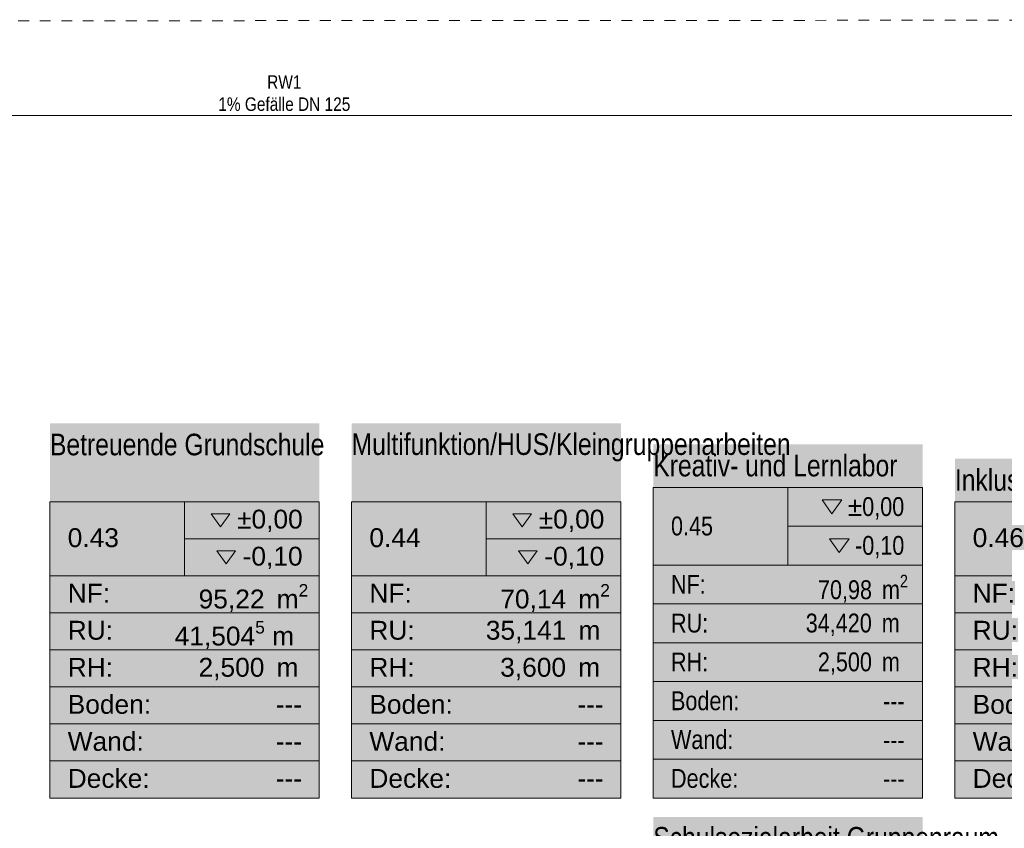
# Model space of a CAD drawing. Header units: metres. Extents: x -79 to 740, y -195 to 69.
# Tile 83 of 183: x 22.57 to 31.71, y -2.99 to 4.51. Entities that reach past the tile are written whole.
import ezdxf
from ezdxf.enums import TextEntityAlignment as Align

# ---------------------------------------------------------------- set-up
doc = ezdxf.new("R2010")
doc.units = ezdxf.units.M
doc.header["$MEASUREMENT"] = 0
doc.linetypes.add('Strichlinie_ eng', pattern=[0.115, 0.075, -0.04])
for name, color, linetype in [('30 Dach', 7, 'Continuous'), ('70 Entwässerung_Regenwasser', 7, 'Continuous'), ('Neubau_80 Raum', 7, 'Continuous')]:
    doc.layers.add(name, color=color, linetype=linetype)
doc.styles.add('ERSTELLTER_STIL_1', font='ARIALN.TTF')
doc.styles.add('ERSTELLTER_STIL_2', font='ARIALN.TTF')
doc.styles.add('ERSTELLTER_STIL_3', font='arial.ttf')
doc.linetypes.add('Schmutzwasserleitung', pattern='A,0,[2,995_ARC_240 MEN_GR_EG_2607011.Shx,S=0.00784,R=0,X=0,Y=0],-0.987778,0', length=0.987778)

# ---------------------------------------------------------------- blocks, each defined once
blk = doc.blocks.new('Schulsozialarbeit Gruppenraum_0.18_47_1', base_point=(29.7014, -4.626))
at = {"layer": 'Neubau_80 Raum', "linetype": 'Continuous', "lineweight": 0, "true_color": 0x2a303f}
blk.add_hatch(color=169, dxfattribs=at).paths.add_polyline_path([(28.4514, -6.3648), (30.9514, -6.3648), (30.9514, -2.8872), (28.4514, -2.8872)])
at = {"layer": 'Neubau_80 Raum', "color": 7, "lineweight": 9, "style": 'ERSTELLTER_STIL_3'}
blk.add_attdef('stApartmentId', text='', height=0.175, dxfattribs=at).set_placement((27.2954, 7.3324), align=Align.MIDDLE_CENTER)
at = {"layer": 'Neubau_80 Raum', "color": 7, "lineweight": 9}
for tag, height, style, p in [('DUMMY_850', 0.2, 'ERSTELLTER_STIL_1', (30.7867, -2.9216)), ('ROOM_NAME', 0.2, 'ERSTELLTER_STIL_1', (28.4514, -2.9807)), ('ROOM_NUMBER', 0.175, 'ERSTELLTER_STIL_3', (28.6161, -3.861)), ('measuredNetAreaCode', 0.175, 'ERSTELLTER_STIL_3', (28.6161, -4.3767)), ('perimeterCode', 0.175, 'ERSTELLTER_STIL_3', (28.6161, -4.7204)), ('ceilingHeightCode', 0.175, 'ERSTELLTER_STIL_3', (28.6161, -5.0642)), ('measuredAreaCode', 0.175, 'ERSTELLTER_STIL_3', (28.6161, -5.4079)), ('DUMMY_851_0', 0.175, 'ERSTELLTER_STIL_3', (30.5469, -5.4079)), ('DUMMY_852', 0.175, 'ERSTELLTER_STIL_3', (28.6161, -5.7517)), ('DUMMY_851_1', 0.175, 'ERSTELLTER_STIL_3', (30.5469, -5.7517)), ('DUMMY_853', 0.175, 'ERSTELLTER_STIL_3', (28.6161, -6.0954)), ('DUMMY_851_2', 0.175, 'ERSTELLTER_STIL_3', (30.5469, -6.0954))]:
    blk.add_attdef(tag, text='', height=height, dxfattribs=dict(at, style=style)).set_placement(p, align=Align.TOP_LEFT)
blk = doc.blocks.new('Betreuende Grundschule_0.43_51_1', base_point=(24.1014, -0.9727))
at = {"layer": 'Neubau_80 Raum', "linetype": 'Continuous', "lineweight": 0, "true_color": 0x2a201c}
blk.add_hatch(color=250, dxfattribs=at).paths.add_polyline_path([(22.8514, -2.7115), (25.3514, -2.7115), (25.3514, 0.766), (22.8514, 0.766)])
at = {"layer": 'Neubau_80 Raum', "linetype": 'Continuous', "lineweight": 0, "true_color": 0x000000}
blk.add_hatch(color=18, dxfattribs=at).paths.add_polyline_path([(24.4011, -0.4164), (24.487, -0.5379), (24.573, -0.4164)])
at = {"layer": 'Neubau_80 Raum', "color": 7, "linetype": 'Continuous', "lineweight": 9}
for p, q in [((25.3514, 0.0385), (22.8514, 0.0385)), ((22.8514, 0.0385), (22.8514, -2.7115)), ((22.8514, 0.0385), (25.3514, 0.0385)), ((22.8514, -0.649), (22.8514, 0.0385)), ((24.1014, 0.0385), (24.1014, -0.649)), ((25.3514, -2.7115), (25.3514, 0.0385)), ((25.3514, 0.0385), (25.3514, -0.649)), ((24.1014, -0.3053), (25.3514, -0.3053)), ((25.3514, -0.649), (22.8514, -0.649)), ((22.8514, -0.649), (25.3514, -0.649)), ((22.8514, -0.9928), (22.8514, -0.649)), ((25.3514, -0.649), (25.3514, -0.9928)), ((25.3514, -0.9928), (22.8514, -0.9928)), ((22.8514, -0.9928), (25.3514, -0.9928)), ((22.8514, -1.3365), (22.8514, -0.9928)), ((25.3514, -0.9928), (25.3514, -1.3365)), ((25.3514, -1.3365), (22.8514, -1.3365)), ((22.8514, -1.3365), (25.3514, -1.3365)), ((22.8514, -1.6803), (22.8514, -1.3365)), ((25.3514, -1.3365), (25.3514, -1.6803)), ((25.3514, -1.6803), (22.8514, -1.6803)), ((22.8514, -1.6803), (25.3514, -1.6803)), ((22.8514, -2.024), (22.8514, -1.6803)), ((25.3514, -1.6803), (25.3514, -2.024)), ((25.3514, -2.024), (22.8514, -2.024)), ((22.8514, -2.024), (25.3514, -2.024)), ((22.8514, -2.3678), (22.8514, -2.024)), ((25.3514, -2.024), (25.3514, -2.3678)), ((25.3514, -2.3678), (22.8514, -2.3678)), ((22.8514, -2.3678), (25.3514, -2.3678)), ((22.8514, -2.7115), (22.8514, -2.3678)), ((25.3514, -2.3678), (25.3514, -2.7115)), ((22.8514, -2.7115), (25.3514, -2.7115)), ((25.3514, -2.7115), (22.8514, -2.7115))]:
    blk.add_line(p, q, dxfattribs=at)
at = {"layer": 'Neubau_80 Raum', "color": 7, "linetype": 'Continuous', "lineweight": 13, "flags": 128}
for points in [[(24.3493, -0.0726), (24.4352, -0.1942), (24.5212, -0.0726)], [(24.4011, -0.4164), (24.487, -0.5379), (24.573, -0.4164)]]:
    blk.add_lwpolyline(points, close=True, dxfattribs=at)
at = {"layer": 'Neubau_80 Raum', "color": 7, "lineweight": 9, "char_height": 0.175, "attachment_point": 1, "style": 'ERSTELLTER_STIL_3'}
for s, insert in [('\\A1;{\\pql;\\pt0,0.05;\\fArial|b0|i0|c0|p0;\\W1.000000;±0,00\\fArial|b0|i0|c0|p0;\\W1.000000;\\A1{\\H.66x;\\S^  ;}\\fArial|b0|i0|c0|p0;\\W1.000000;\\fArial|b0|i0|c0|p0;\\W1.000000;\\A1{\\H.66x;\\S^  ;}}', (24.5879, -0.0359)), ('\\A1;{\\pql;\\pt0,0.05;\\fArial|b0|i0|c0|p0;\\W1.000000;-0,10\\fArial|b0|i0|c0|p0;\\W1.000000;\\A1{\\H.66x;\\S^  ;}\\fArial|b0|i0|c0|p0;\\W1.000000;\\fArial|b0|i0|c0|p0;\\W1.000000;\\A1{\\H.66x;\\S^  ;}}', (24.6396, -0.3797)), ('\\A1;{\\pql;\\pt0,0.05;\\fArial|b0|i0|c0|p0;\\W1.000000;95,22\\fArial|b0|i0|c0|p0;\\W1.000000;\\A1{\\H.66x;\\S^  ;}\\fArial|b0|i0|c0|p0;\\W1.000000; m\\fArial|b0|i0|c0|p0;\\W1.000000;\\A1{\\H.66x;\\S2^  ;}}', (24.2314, -0.7259)), ('\\A1;{\\pql;\\pt0,0.05;\\fArial|b0|i0|c0|p0;\\W1.000000;41,504\\fArial|b0|i0|c0|p0;\\W1.000000;\\A1{\\H.66x;\\S5^  ;}\\fArial|b0|i0|c0|p0;\\W1.000000; m\\fArial|b0|i0|c0|p0;\\W1.000000;\\A1{\\H.66x;\\S^  ;}}', (24.0089, -1.0697)), ('\\A1;{\\pql;\\pt0,0.05;\\fArial|b0|i0|c0|p0;\\W1.000000;2,500\\fArial|b0|i0|c0|p0;\\W1.000000;\\A1{\\H.66x;\\S^  ;}\\fArial|b0|i0|c0|p0;\\W1.000000; m\\fArial|b0|i0|c0|p0;\\W1.000000;\\A1{\\H.66x;\\S^  ;}}', (24.2305, -1.4109))]:
    blk.add_mtext(s, dxfattribs=dict(at, insert=insert))
at = {"layer": 'Neubau_80 Raum', "color": 7, "lineweight": 9, "style": 'ERSTELLTER_STIL_3'}
blk.add_attdef('stApartmentId', text='', height=0.175, dxfattribs=at).set_placement((12.8573, 18.3386), align=Align.MIDDLE_CENTER)
at = {"layer": 'Neubau_80 Raum', "color": 7, "lineweight": 9}
for tag, height, style, p in [('DUMMY_850', 0.2, 'ERSTELLTER_STIL_1', (25.1867, 0.7317)), ('ROOM_NAME', 0.2, 'ERSTELLTER_STIL_1', (22.8514, 0.6691)), ('ROOM_NUMBER', 0.175, 'ERSTELLTER_STIL_3', (23.0161, -0.2078)), ('measuredNetAreaCode', 0.175, 'ERSTELLTER_STIL_3', (23.0161, -0.7234)), ('perimeterCode', 0.175, 'ERSTELLTER_STIL_3', (23.0161, -1.0672)), ('ceilingHeightCode', 0.175, 'ERSTELLTER_STIL_3', (23.0161, -1.4109)), ('measuredAreaCode', 0.175, 'ERSTELLTER_STIL_3', (23.0161, -1.7547)), ('DUMMY_851_0', 0.175, 'ERSTELLTER_STIL_3', (24.9469, -1.7547)), ('DUMMY_852', 0.175, 'ERSTELLTER_STIL_3', (23.0161, -2.0984)), ('DUMMY_851_1', 0.175, 'ERSTELLTER_STIL_3', (24.9469, -2.0984)), ('DUMMY_853', 0.175, 'ERSTELLTER_STIL_3', (23.0161, -2.4422)), ('DUMMY_851_2', 0.175, 'ERSTELLTER_STIL_3', (24.9469, -2.4422))]:
    blk.add_attdef(tag, text='', height=height, dxfattribs=dict(at, style=style)).set_placement(p, align=Align.TOP_LEFT)
blk = doc.blocks.new('Flur 7_0.42_52_1', base_point=(21.3014, -1.1375))
at = {"layer": 'Neubau_80 Raum', "color": 7, "lineweight": 9, "char_height": 0.175, "attachment_point": 1, "style": 'ERSTELLTER_STIL_3'}
for s, insert in [('\\A1;{\\pql;\\pt0,0.05;\\fArial|b0|i0|c0|p0;\\W1.000000;±0,00\\fArial|b0|i0|c0|p0;\\W1.000000;\\A1{\\H.66x;\\S^  ;}\\fArial|b0|i0|c0|p0;\\W1.000000;\\fArial|b0|i0|c0|p0;\\W1.000000;\\A1{\\H.66x;\\S^  ;}}', (21.7879, -0.0359)), ('\\A1;{\\pql;\\pt0,0.05;\\fArial|b0|i0|c0|p0;\\W1.000000;-0,10\\fArial|b0|i0|c0|p0;\\W1.000000;\\A1{\\H.66x;\\S^  ;}\\fArial|b0|i0|c0|p0;\\W1.000000;\\fArial|b0|i0|c0|p0;\\W1.000000;\\A1{\\H.66x;\\S^  ;}}', (21.8396, -0.3797))]:
    blk.add_mtext(s, dxfattribs=dict(at, insert=insert))
at = {"layer": 'Neubau_80 Raum', "color": 7, "lineweight": 9, "style": 'ERSTELLTER_STIL_3'}
blk.add_attdef('stApartmentId', text='', height=0.175, dxfattribs=at).set_placement((14.5293, 14.2444), align=Align.MIDDLE_CENTER)
at = {"layer": 'Neubau_80 Raum', "color": 7, "lineweight": 9}
for tag, height, style, p in [('DUMMY_850', 0.2, 'ERSTELLTER_STIL_1', (22.3867, 0.4022)), ('ROOM_NAME', 0.2, 'ERSTELLTER_STIL_1', (20.0514, 0.3397)), ('ROOM_NUMBER', 0.175, 'ERSTELLTER_STIL_3', (20.2161, -0.2078)), ('measuredNetAreaCode', 0.175, 'ERSTELLTER_STIL_3', (20.2161, -0.7234)), ('perimeterCode', 0.175, 'ERSTELLTER_STIL_3', (20.2161, -1.0672)), ('ceilingHeightCode', 0.175, 'ERSTELLTER_STIL_3', (20.2161, -1.4109)), ('measuredAreaCode', 0.175, 'ERSTELLTER_STIL_3', (20.2161, -1.7547)), ('DUMMY_851_0', 0.175, 'ERSTELLTER_STIL_3', (22.1469, -1.7547)), ('DUMMY_852', 0.175, 'ERSTELLTER_STIL_3', (20.2161, -2.0984)), ('DUMMY_851_1', 0.175, 'ERSTELLTER_STIL_3', (22.1469, -2.0984)), ('DUMMY_853', 0.175, 'ERSTELLTER_STIL_3', (20.2161, -2.4422)), ('DUMMY_851_2', 0.175, 'ERSTELLTER_STIL_3', (22.1469, -2.4422))]:
    blk.add_attdef(tag, text='', height=height, dxfattribs=dict(at, style=style)).set_placement(p, align=Align.TOP_LEFT)
blk = doc.blocks.new('Multifunktion_HUS_Kleingruppenarbeiten_0.44_53_1', base_point=(26.9014, -0.9727))
at = {"layer": 'Neubau_80 Raum', "linetype": 'Continuous', "lineweight": 0, "true_color": 0x2a201c}
blk.add_hatch(color=250, dxfattribs=at).paths.add_polyline_path([(25.6514, -2.7115), (28.1514, -2.7115), (28.1514, 0.766), (25.6514, 0.766)])
at = {"layer": 'Neubau_80 Raum', "linetype": 'Continuous', "lineweight": 0, "true_color": 0x000000}
blk.add_hatch(color=18, dxfattribs=at).paths.add_polyline_path([(27.2011, -0.4164), (27.287, -0.5379), (27.373, -0.4164)])
at = {"layer": 'Neubau_80 Raum', "color": 7, "linetype": 'Continuous', "lineweight": 9}
for p, q in [((28.1514, 0.0385), (25.6514, 0.0385)), ((25.6514, 0.0385), (25.6514, -2.7115)), ((25.6514, 0.0385), (28.1514, 0.0385)), ((25.6514, -0.649), (25.6514, 0.0385)), ((26.9014, 0.0385), (26.9014, -0.649)), ((28.1514, -2.7115), (28.1514, 0.0385)), ((28.1514, 0.0385), (28.1514, -0.649)), ((26.9014, -0.3053), (28.1514, -0.3053)), ((28.1514, -0.649), (25.6514, -0.649)), ((25.6514, -0.649), (28.1514, -0.649)), ((25.6514, -0.9928), (25.6514, -0.649)), ((28.1514, -0.649), (28.1514, -0.9928)), ((28.1514, -0.9928), (25.6514, -0.9928)), ((25.6514, -0.9928), (28.1514, -0.9928)), ((25.6514, -1.3365), (25.6514, -0.9928)), ((28.1514, -0.9928), (28.1514, -1.3365)), ((28.1514, -1.3365), (25.6514, -1.3365)), ((25.6514, -1.3365), (28.1514, -1.3365)), ((25.6514, -1.6803), (25.6514, -1.3365)), ((28.1514, -1.3365), (28.1514, -1.6803)), ((28.1514, -1.6803), (25.6514, -1.6803)), ((25.6514, -1.6803), (28.1514, -1.6803)), ((25.6514, -2.024), (25.6514, -1.6803)), ((28.1514, -1.6803), (28.1514, -2.024)), ((28.1514, -2.024), (25.6514, -2.024)), ((25.6514, -2.024), (28.1514, -2.024)), ((25.6514, -2.3678), (25.6514, -2.024)), ((28.1514, -2.024), (28.1514, -2.3678)), ((28.1514, -2.3678), (25.6514, -2.3678)), ((25.6514, -2.3678), (28.1514, -2.3678)), ((25.6514, -2.7115), (25.6514, -2.3678)), ((28.1514, -2.3678), (28.1514, -2.7115)), ((25.6514, -2.7115), (28.1514, -2.7115)), ((28.1514, -2.7115), (25.6514, -2.7115))]:
    blk.add_line(p, q, dxfattribs=at)
at = {"layer": 'Neubau_80 Raum', "color": 7, "linetype": 'Continuous', "lineweight": 13, "flags": 128}
for points in [[(27.1493, -0.0726), (27.2352, -0.1942), (27.3212, -0.0726)], [(27.2011, -0.4164), (27.287, -0.5379), (27.373, -0.4164)]]:
    blk.add_lwpolyline(points, close=True, dxfattribs=at)
at = {"layer": 'Neubau_80 Raum', "color": 7, "lineweight": 9, "char_height": 0.175, "attachment_point": 1, "style": 'ERSTELLTER_STIL_3'}
for s, insert in [('\\A1;{\\pql;\\pt0,0.05;\\fArial|b0|i0|c0|p0;\\W1.000000;±0,00\\fArial|b0|i0|c0|p0;\\W1.000000;\\A1{\\H.66x;\\S^  ;}\\fArial|b0|i0|c0|p0;\\W1.000000;\\fArial|b0|i0|c0|p0;\\W1.000000;\\A1{\\H.66x;\\S^  ;}}', (27.3879, -0.0359)), ('\\A1;{\\pql;\\pt0,0.05;\\fArial|b0|i0|c0|p0;\\W1.000000;-0,10\\fArial|b0|i0|c0|p0;\\W1.000000;\\A1{\\H.66x;\\S^  ;}\\fArial|b0|i0|c0|p0;\\W1.000000;\\fArial|b0|i0|c0|p0;\\W1.000000;\\A1{\\H.66x;\\S^  ;}}', (27.4396, -0.3797)), ('\\A1;{\\pql;\\pt0,0.05;\\fArial|b0|i0|c0|p0;\\W1.000000;70,14\\fArial|b0|i0|c0|p0;\\W1.000000;\\A1{\\H.66x;\\S^  ;}\\fArial|b0|i0|c0|p0;\\W1.000000; m\\fArial|b0|i0|c0|p0;\\W1.000000;\\A1{\\H.66x;\\S2^  ;}}', (27.0314, -0.7259)), ('\\A1;{\\pql;\\pt0,0.05;\\fArial|b0|i0|c0|p0;\\W1.000000;35,141\\fArial|b0|i0|c0|p0;\\W1.000000;\\A1{\\H.66x;\\S^  ;}\\fArial|b0|i0|c0|p0;\\W1.000000; m\\fArial|b0|i0|c0|p0;\\W1.000000;\\A1{\\H.66x;\\S^  ;}}', (26.897, -1.0672)), ('\\A1;{\\pql;\\pt0,0.05;\\fArial|b0|i0|c0|p0;\\W1.000000;3,600\\fArial|b0|i0|c0|p0;\\W1.000000;\\A1{\\H.66x;\\S^  ;}\\fArial|b0|i0|c0|p0;\\W1.000000; m\\fArial|b0|i0|c0|p0;\\W1.000000;\\A1{\\H.66x;\\S^  ;}}', (27.0305, -1.4109))]:
    blk.add_mtext(s, dxfattribs=dict(at, insert=insert))
at = {"layer": 'Neubau_80 Raum', "color": 7, "lineweight": 9, "style": 'ERSTELLTER_STIL_3'}
blk.add_attdef('stApartmentId', text='', height=0.175, dxfattribs=at).set_placement((1.1495, 5.6311), align=Align.MIDDLE_CENTER)
at = {"layer": 'Neubau_80 Raum', "color": 7, "lineweight": 9}
for tag, height, style, p in [('DUMMY_850', 0.2, 'ERSTELLTER_STIL_1', (27.9867, 0.7317)), ('ROOM_NAME', 0.2, 'ERSTELLTER_STIL_1', (25.6514, 0.6725)), ('ROOM_NUMBER', 0.175, 'ERSTELLTER_STIL_3', (25.8161, -0.2078)), ('measuredNetAreaCode', 0.175, 'ERSTELLTER_STIL_3', (25.8161, -0.7234)), ('perimeterCode', 0.175, 'ERSTELLTER_STIL_3', (25.8161, -1.0672)), ('ceilingHeightCode', 0.175, 'ERSTELLTER_STIL_3', (25.8161, -1.4109)), ('measuredAreaCode', 0.175, 'ERSTELLTER_STIL_3', (25.8161, -1.7547)), ('DUMMY_851_0', 0.175, 'ERSTELLTER_STIL_3', (27.7469, -1.7547)), ('DUMMY_852', 0.175, 'ERSTELLTER_STIL_3', (25.8161, -2.0984)), ('DUMMY_851_1', 0.175, 'ERSTELLTER_STIL_3', (27.7469, -2.0984)), ('DUMMY_853', 0.175, 'ERSTELLTER_STIL_3', (25.8161, -2.4422)), ('DUMMY_851_2', 0.175, 'ERSTELLTER_STIL_3', (27.7469, -2.4422))]:
    blk.add_attdef(tag, text='', height=height, dxfattribs=dict(at, style=style)).set_placement(p, align=Align.TOP_LEFT)
blk = doc.blocks.new('Kreativ- und Lernlabor_0.45_54_1', base_point=(19.4883, 3.8663))
at = {"layer": 'Neubau_80 Raum', "linetype": 'Continuous', "lineweight": 0, "true_color": 0x2a201c}
blk.add_hatch(color=250, dxfattribs=at).paths.add_polyline_path([(28.4514, -2.7115), (30.9514, -2.7115), (30.9514, 0.5723), (28.4514, 0.5723)])
at = {"layer": 'Neubau_80 Raum', "linetype": 'Continuous', "lineweight": 0, "true_color": 0x000000}
blk.add_hatch(color=18, dxfattribs=at).paths.add_polyline_path([(30.0884, -0.3059), (30.1785, -0.4333), (30.2686, -0.3059)])
at = {"layer": 'Neubau_80 Raum', "color": 7, "linetype": 'Continuous', "lineweight": 9}
for p, q in [((30.9514, 0.1708), (28.4514, 0.1708)), ((28.4514, 0.1708), (28.4514, -2.7115)), ((28.4514, 0.1708), (30.9514, 0.1708)), ((28.4514, -0.5498), (28.4514, 0.1708)), ((29.7014, 0.1708), (29.7014, -0.5498)), ((30.9514, -2.7115), (30.9514, 0.1708)), ((30.9514, 0.1708), (30.9514, -0.5498)), ((29.7014, -0.1895), (30.9514, -0.1895)), ((30.9514, -0.5498), (28.4514, -0.5498)), ((28.4514, -0.5498), (30.9514, -0.5498)), ((28.4514, -0.9101), (28.4514, -0.5498)), ((30.9514, -0.5498), (30.9514, -0.9101)), ((30.9514, -0.9101), (28.4514, -0.9101)), ((28.4514, -0.9101), (30.9514, -0.9101)), ((28.4514, -1.2704), (28.4514, -0.9101)), ((30.9514, -0.9101), (30.9514, -1.2704)), ((30.9514, -1.2704), (28.4514, -1.2704)), ((28.4514, -1.2704), (30.9514, -1.2704)), ((28.4514, -1.6307), (28.4514, -1.2704)), ((30.9514, -1.2704), (30.9514, -1.6307)), ((30.9514, -1.6307), (28.4514, -1.6307)), ((28.4514, -1.6307), (30.9514, -1.6307)), ((28.4514, -1.9909), (28.4514, -1.6307)), ((30.9514, -1.6307), (30.9514, -1.9909)), ((30.9514, -1.9909), (28.4514, -1.9909)), ((28.4514, -1.9909), (30.9514, -1.9909)), ((28.4514, -2.3512), (28.4514, -1.9909)), ((30.9514, -1.9909), (30.9514, -2.3512)), ((30.9514, -2.3512), (28.4514, -2.3512)), ((28.4514, -2.3512), (30.9514, -2.3512)), ((28.4514, -2.7115), (28.4514, -2.3512)), ((30.9514, -2.3512), (30.9514, -2.7115)), ((28.4514, -2.7115), (30.9514, -2.7115)), ((30.9514, -2.7115), (28.4514, -2.7115))]:
    blk.add_line(p, q, dxfattribs=at)
at = {"layer": 'Neubau_80 Raum', "color": 7, "linetype": 'Continuous', "lineweight": 13, "flags": 128}
for points in [[(30.0203, 0.0544), (30.1103, -0.073), (30.2004, 0.0544)], [(30.0884, -0.3059), (30.1785, -0.4333), (30.2686, -0.3059)]]:
    blk.add_lwpolyline(points, close=True, dxfattribs=at)
at = {"layer": 'Neubau_80 Raum', "color": 7, "lineweight": 9, "char_height": 0.175, "attachment_point": 1, "style": 'ERSTELLTER_STIL_2'}
for s, insert in [('\\A1;{\\pql;\\pt0,0.05;\\fArial Narrow|b0|i0|c0|p0;\\W1.000000;±0,00\\fArial Narrow|b0|i0|c0|p0;\\W1.000000;\\A1{\\H.66x;\\S^  ;}\\fArial Narrow|b0|i0|c0|p0;\\W1.000000;\\fArial Narrow|b0|i0|c0|p0;\\W1.000000;\\A1{\\H.66x;\\S^  ;}}', (30.2567, 0.0807)), ('\\A1;{\\pql;\\pt0,0.05;\\fArial Narrow|b0|i0|c0|p0;\\W1.000000;-0,10\\fArial Narrow|b0|i0|c0|p0;\\W1.000000;\\A1{\\H.66x;\\S^  ;}\\fArial Narrow|b0|i0|c0|p0;\\W1.000000;\\fArial Narrow|b0|i0|c0|p0;\\W1.000000;\\A1{\\H.66x;\\S^  ;}}', (30.3249, -0.2796)), ('\\A1;{\\pql;\\pt0,0.05;\\fArial Narrow|b0|i0|c0|p0;\\W1.000000;70,98\\fArial Narrow|b0|i0|c0|p0;\\W1.000000;\\A1{\\H.66x;\\S^  ;}\\fArial Narrow|b0|i0|c0|p0;\\W1.000000; m\\fArial Narrow|b0|i0|c0|p0;\\W1.000000;\\A1{\\H.66x;\\S2^  ;}}', (29.9802, -0.6398)), ('\\A1;{\\pql;\\pt0,0.05;\\fArial Narrow|b0|i0|c0|p0;\\W1.000000;34,420\\fArial Narrow|b0|i0|c0|p0;\\W1.000000;\\A1{\\H.66x;\\S^  ;}\\fArial Narrow|b0|i0|c0|p0;\\W1.000000; m\\fArial Narrow|b0|i0|c0|p0;\\W1.000000;\\A1{\\H.66x;\\S^  ;}}', (29.8668, -1.0001)), ('\\A1;{\\pql;\\pt0,0.05;\\fArial Narrow|b0|i0|c0|p0;\\W1.000000;2,500\\fArial Narrow|b0|i0|c0|p0;\\W1.000000;\\A1{\\H.66x;\\S^  ;}\\fArial Narrow|b0|i0|c0|p0;\\W1.000000; m\\fArial Narrow|b0|i0|c0|p0;\\W1.000000;\\A1{\\H.66x;\\S^  ;}}', (29.9794, -1.3604))]:
    blk.add_mtext(s, dxfattribs=dict(at, insert=insert))
at = {"layer": 'Neubau_80 Raum', "color": 7, "lineweight": 9, "style": 'ERSTELLTER_STIL_2'}
blk.add_attdef('stApartmentId', text='', height=0.175, dxfattribs=at).set_placement((0.4415, 1.1338), align=Align.MIDDLE_CENTER)
at = {"layer": 'Neubau_80 Raum', "color": 7, "lineweight": 9}
for tag, height, style, p in [('ROOM_NAME', 0.2, 'ERSTELLTER_STIL_1', (28.4514, 0.4737)), ('DUMMY_850', 0.2, 'ERSTELLTER_STIL_1', (30.7867, 0.5363)), ('ROOM_NUMBER', 0.175, 'ERSTELLTER_STIL_2', (28.6161, -0.0994)), ('measuredNetAreaCode', 0.175, 'ERSTELLTER_STIL_2', (28.6161, -0.6406)), ('perimeterCode', 0.175, 'ERSTELLTER_STIL_2', (28.6161, -1.0009)), ('ceilingHeightCode', 0.175, 'ERSTELLTER_STIL_2', (28.6161, -1.3612)), ('measuredAreaCode', 0.175, 'ERSTELLTER_STIL_2', (28.6161, -1.7215)), ('DUMMY_851_0', 0.175, 'ERSTELLTER_STIL_2', (30.5844, -1.7233)), ('DUMMY_852', 0.175, 'ERSTELLTER_STIL_2', (28.6161, -2.0817)), ('DUMMY_851_1', 0.175, 'ERSTELLTER_STIL_2', (30.5844, -2.0836)), ('DUMMY_853', 0.175, 'ERSTELLTER_STIL_2', (28.6161, -2.442)), ('DUMMY_851_2', 0.175, 'ERSTELLTER_STIL_2', (30.5844, -2.4439))]:
    blk.add_attdef(tag, text='', height=height, dxfattribs=dict(at, style=style)).set_placement(p, align=Align.TOP_LEFT)
blk = doc.blocks.new('Inklusives Lernen_0.46_55_1', base_point=(32.5014, -1.1375))
at = {"layer": 'Neubau_80 Raum', "linetype": 'Continuous', "lineweight": 0, "true_color": 0x2a201c}
blk.add_hatch(color=250, dxfattribs=at).paths.add_polyline_path([(31.2514, -2.7115), (33.7514, -2.7115), (33.7514, 0.4366), (31.2514, 0.4366)])
at = {"layer": 'Neubau_80 Raum', "color": 7, "linetype": 'Continuous', "lineweight": 9}
for p, q in [((33.7514, 0.0385), (31.2514, 0.0385)), ((31.2514, 0.0385), (31.2514, -2.7115)), ((31.2514, 0.0385), (33.7514, 0.0385)), ((31.2514, -0.649), (31.2514, 0.0385)), ((33.7514, -0.649), (31.2514, -0.649)), ((31.2514, -0.649), (33.7514, -0.649)), ((31.2514, -0.9928), (31.2514, -0.649)), ((33.7514, -0.9928), (31.2514, -0.9928)), ((31.2514, -0.9928), (33.7514, -0.9928)), ((31.2514, -1.3365), (31.2514, -0.9928)), ((33.7514, -1.3365), (31.2514, -1.3365)), ((31.2514, -1.3365), (33.7514, -1.3365)), ((31.2514, -1.6803), (31.2514, -1.3365)), ((33.7514, -1.6803), (31.2514, -1.6803)), ((31.2514, -1.6803), (33.7514, -1.6803)), ((31.2514, -2.024), (31.2514, -1.6803)), ((33.7514, -2.024), (31.2514, -2.024)), ((31.2514, -2.024), (33.7514, -2.024)), ((31.2514, -2.3678), (31.2514, -2.024)), ((33.7514, -2.3678), (31.2514, -2.3678)), ((31.2514, -2.3678), (33.7514, -2.3678)), ((31.2514, -2.7115), (31.2514, -2.3678)), ((31.2514, -2.7115), (33.7514, -2.7115)), ((33.7514, -2.7115), (31.2514, -2.7115))]:
    blk.add_line(p, q, dxfattribs=at)
at = {"layer": 'Neubau_80 Raum', "color": 7, "lineweight": 9}
for tag, height, style, p in [('DUMMY_850', 0.2, 'ERSTELLTER_STIL_1', (33.5867, 0.4022)), ('ROOM_NAME', 0.2, 'ERSTELLTER_STIL_1', (31.2514, 0.3397)), ('ROOM_NUMBER', 0.175, 'ERSTELLTER_STIL_3', (31.4161, -0.2078)), ('measuredNetAreaCode', 0.175, 'ERSTELLTER_STIL_3', (31.4161, -0.7234)), ('perimeterCode', 0.175, 'ERSTELLTER_STIL_3', (31.4161, -1.0672)), ('ceilingHeightCode', 0.175, 'ERSTELLTER_STIL_3', (31.4161, -1.4109)), ('measuredAreaCode', 0.175, 'ERSTELLTER_STIL_3', (31.4161, -1.7547)), ('DUMMY_851_0', 0.175, 'ERSTELLTER_STIL_3', (33.3469, -1.7547)), ('DUMMY_852', 0.175, 'ERSTELLTER_STIL_3', (31.4161, -2.0984)), ('DUMMY_851_1', 0.175, 'ERSTELLTER_STIL_3', (33.3469, -2.0984)), ('DUMMY_853', 0.175, 'ERSTELLTER_STIL_3', (31.4161, -2.4422)), ('DUMMY_851_2', 0.175, 'ERSTELLTER_STIL_3', (33.3469, -2.4422))]:
    blk.add_attdef(tag, text='', height=height, dxfattribs=dict(at, style=style)).set_placement(p, align=Align.TOP_LEFT)
at = {"layer": 'Neubau_80 Raum', "color": 7, "lineweight": 9, "style": 'ERSTELLTER_STIL_3'}
blk.add_attdef('stApartmentId', text='', height=0.175, dxfattribs=at).set_placement((7.2916, -1.6443), align=Align.MIDDLE_CENTER)

msp = doc.modelspace()

# ---------------------------------------------------------------- linework, layer by layer
at = {"layer": '30 Dach', "color": 7, "linetype": 'Strichlinie_ eng', "lineweight": 9}
msp.add_line((40.0571, 4.5119), (8.6497, 4.4934), dxfattribs=at)
at = {"layer": '70 Entwässerung_Regenwasser', "color": 140, "linetype": 'Schmutzwasserleitung', "lineweight": 18, "true_color": 0x00a8ff}
msp.add_line((10.3905, 3.6224), (39.3527, 3.6224), dxfattribs=at)

# ---------------------------------------------------------------- block references
at = {"layer": 'Neubau_80 Raum', "color": 7, "linetype": 'Continuous', "lineweight": 13}
ref = msp.add_blockref('Betreuende Grundschule_0.43_51_1', (24.1014, -0.9727), dxfattribs=at)
ref.add_attrib('ROOM_NAME', 'Betreuende Grundschule', dxfattribs={"color": 7, "lineweight": 9, "height": 0.2, "style": 'ERSTELLTER_STIL_1'}).set_placement((22.8514, 0.6691), align=Align.TOP_LEFT)
ref.add_attrib('ROOM_NUMBER', '0.43', dxfattribs={"color": 7, "lineweight": 9, "height": 0.175, "style": 'ERSTELLTER_STIL_3'}).set_placement((23.0161, -0.2078), align=Align.TOP_LEFT)
ref.add_attrib('measuredAreaCode', 'Boden: ', dxfattribs={"color": 7, "lineweight": 9, "height": 0.175, "style": 'ERSTELLTER_STIL_3'}).set_placement((23.0161, -1.7547), align=Align.TOP_LEFT)
ref.add_attrib('measuredNetAreaCode', 'NF: ', dxfattribs={"color": 7, "lineweight": 9, "height": 0.175, "style": 'ERSTELLTER_STIL_3'}).set_placement((23.0161, -0.7234), align=Align.TOP_LEFT)
ref.add_attrib('perimeterCode', 'RU: ', dxfattribs={"color": 7, "lineweight": 9, "height": 0.175, "style": 'ERSTELLTER_STIL_3'}).set_placement((23.0161, -1.0672), align=Align.TOP_LEFT)
ref.add_attrib('ceilingHeightCode', 'RH: ', dxfattribs={"color": 7, "lineweight": 9, "height": 0.175, "style": 'ERSTELLTER_STIL_3'}).set_placement((23.0161, -1.4109), align=Align.TOP_LEFT)
ref.add_attrib('DUMMY_851', '---', dxfattribs={"color": 7, "lineweight": 9, "height": 0.175, "style": 'ERSTELLTER_STIL_3'}).set_placement((24.9469, -1.7547), align=Align.TOP_LEFT)
ref.add_attrib('DUMMY_851_1', '---', dxfattribs={"color": 7, "lineweight": 9, "height": 0.175, "style": 'ERSTELLTER_STIL_3'}).set_placement((24.9469, -2.0984), align=Align.TOP_LEFT)
ref.add_attrib('DUMMY_851_2', '---', dxfattribs={"color": 7, "lineweight": 9, "height": 0.175, "style": 'ERSTELLTER_STIL_3'}).set_placement((24.9469, -2.4422), align=Align.TOP_LEFT)
ref.add_attrib('DUMMY_852', 'Wand: ', dxfattribs={"color": 7, "lineweight": 9, "height": 0.175, "style": 'ERSTELLTER_STIL_3'}).set_placement((23.0161, -2.0984), align=Align.TOP_LEFT)
ref.add_attrib('DUMMY_853', 'Decke: ', dxfattribs={"color": 7, "lineweight": 9, "height": 0.175, "style": 'ERSTELLTER_STIL_3'}).set_placement((23.0161, -2.4422), align=Align.TOP_LEFT)
msp.add_blockref('Flur 7_0.42_52_1', (21.3014, -1.1375), dxfattribs=at)
ref = msp.add_blockref('Schulsozialarbeit Gruppenraum_0.18_47_1', (29.7014, -4.626), dxfattribs=at)
ref.add_attrib('ROOM_NAME', 'Schulsozialarbeit Gruppenraum', dxfattribs={"color": 7, "lineweight": 9, "height": 0.2, "style": 'ERSTELLTER_STIL_1'}).set_placement((28.4514, -2.9807), align=Align.TOP_LEFT)
ref = msp.add_blockref('Multifunktion_HUS_Kleingruppenarbeiten_0.44_53_1', (26.9014, -0.9727), dxfattribs=at)
ref.add_attrib('ROOM_NAME', 'Multifunktion/HUS/Kleingruppenarbeiten', dxfattribs={"color": 7, "lineweight": 9, "height": 0.2, "style": 'ERSTELLTER_STIL_1'}).set_placement((25.6514, 0.6725), align=Align.TOP_LEFT)
ref.add_attrib('ROOM_NUMBER', '0.44', dxfattribs={"color": 7, "lineweight": 9, "height": 0.175, "style": 'ERSTELLTER_STIL_3'}).set_placement((25.8161, -0.2078), align=Align.TOP_LEFT)
ref.add_attrib('measuredAreaCode', 'Boden: ', dxfattribs={"color": 7, "lineweight": 9, "height": 0.175, "style": 'ERSTELLTER_STIL_3'}).set_placement((25.8161, -1.7547), align=Align.TOP_LEFT)
ref.add_attrib('measuredNetAreaCode', 'NF: ', dxfattribs={"color": 7, "lineweight": 9, "height": 0.175, "style": 'ERSTELLTER_STIL_3'}).set_placement((25.8161, -0.7234), align=Align.TOP_LEFT)
ref.add_attrib('perimeterCode', 'RU: ', dxfattribs={"color": 7, "lineweight": 9, "height": 0.175, "style": 'ERSTELLTER_STIL_3'}).set_placement((25.8161, -1.0672), align=Align.TOP_LEFT)
ref.add_attrib('ceilingHeightCode', 'RH: ', dxfattribs={"color": 7, "lineweight": 9, "height": 0.175, "style": 'ERSTELLTER_STIL_3'}).set_placement((25.8161, -1.4109), align=Align.TOP_LEFT)
ref.add_attrib('DUMMY_851', '---', dxfattribs={"color": 7, "lineweight": 9, "height": 0.175, "style": 'ERSTELLTER_STIL_3'}).set_placement((27.7469, -1.7547), align=Align.TOP_LEFT)
ref.add_attrib('DUMMY_851_1', '---', dxfattribs={"color": 7, "lineweight": 9, "height": 0.175, "style": 'ERSTELLTER_STIL_3'}).set_placement((27.7469, -2.0984), align=Align.TOP_LEFT)
ref.add_attrib('DUMMY_851_2', '---', dxfattribs={"color": 7, "lineweight": 9, "height": 0.175, "style": 'ERSTELLTER_STIL_3'}).set_placement((27.7469, -2.4422), align=Align.TOP_LEFT)
ref.add_attrib('DUMMY_852', 'Wand: ', dxfattribs={"color": 7, "lineweight": 9, "height": 0.175, "style": 'ERSTELLTER_STIL_3'}).set_placement((25.8161, -2.0984), align=Align.TOP_LEFT)
ref.add_attrib('DUMMY_853', 'Decke: ', dxfattribs={"color": 7, "lineweight": 9, "height": 0.175, "style": 'ERSTELLTER_STIL_3'}).set_placement((25.8161, -2.4422), align=Align.TOP_LEFT)
ref = msp.add_blockref('Kreativ- und Lernlabor_0.45_54_1', (19.4883, 3.8663), dxfattribs=at)
ref.add_attrib('ROOM_NAME', 'Kreativ- und Lernlabor', dxfattribs={"color": 7, "lineweight": 9, "height": 0.2, "style": 'ERSTELLTER_STIL_1'}).set_placement((28.4514, 0.4737), align=Align.TOP_LEFT)
ref.add_attrib('ROOM_NUMBER', '0.45', dxfattribs={"color": 7, "lineweight": 9, "height": 0.175, "style": 'ERSTELLTER_STIL_2'}).set_placement((28.6161, -0.0994), align=Align.TOP_LEFT)
ref.add_attrib('measuredAreaCode', 'Boden: ', dxfattribs={"color": 7, "lineweight": 9, "height": 0.175, "style": 'ERSTELLTER_STIL_2'}).set_placement((28.6161, -1.7215), align=Align.TOP_LEFT)
ref.add_attrib('measuredNetAreaCode', 'NF: ', dxfattribs={"color": 7, "lineweight": 9, "height": 0.175, "style": 'ERSTELLTER_STIL_2'}).set_placement((28.6161, -0.6406), align=Align.TOP_LEFT)
ref.add_attrib('perimeterCode', 'RU: ', dxfattribs={"color": 7, "lineweight": 9, "height": 0.175, "style": 'ERSTELLTER_STIL_2'}).set_placement((28.6161, -1.0009), align=Align.TOP_LEFT)
ref.add_attrib('ceilingHeightCode', 'RH: ', dxfattribs={"color": 7, "lineweight": 9, "height": 0.175, "style": 'ERSTELLTER_STIL_2'}).set_placement((28.6161, -1.3612), align=Align.TOP_LEFT)
ref.add_attrib('DUMMY_851', '---', dxfattribs={"color": 7, "lineweight": 9, "height": 0.175, "style": 'ERSTELLTER_STIL_2'}).set_placement((30.5844, -1.7233), align=Align.TOP_LEFT)
ref.add_attrib('DUMMY_851_1', '---', dxfattribs={"color": 7, "lineweight": 9, "height": 0.175, "style": 'ERSTELLTER_STIL_2'}).set_placement((30.5844, -2.0836), align=Align.TOP_LEFT)
ref.add_attrib('DUMMY_851_2', '---', dxfattribs={"color": 7, "lineweight": 9, "height": 0.175, "style": 'ERSTELLTER_STIL_2'}).set_placement((30.5844, -2.4439), align=Align.TOP_LEFT)
ref.add_attrib('DUMMY_852', 'Wand: ', dxfattribs={"color": 7, "lineweight": 9, "height": 0.175, "style": 'ERSTELLTER_STIL_2'}).set_placement((28.6161, -2.0817), align=Align.TOP_LEFT)
ref.add_attrib('DUMMY_853', 'Decke: ', dxfattribs={"color": 7, "lineweight": 9, "height": 0.175, "style": 'ERSTELLTER_STIL_2'}).set_placement((28.6161, -2.442), align=Align.TOP_LEFT)
ref = msp.add_blockref('Inklusives Lernen_0.46_55_1', (32.5014, -1.1375), dxfattribs=at)
ref.add_attrib('ROOM_NAME', 'Inklusives Lernen', dxfattribs={"color": 7, "lineweight": 9, "height": 0.2, "style": 'ERSTELLTER_STIL_1'}).set_placement((31.2514, 0.3397), align=Align.TOP_LEFT)
ref.add_attrib('ROOM_NUMBER', '0.46', dxfattribs={"color": 7, "lineweight": 9, "height": 0.175, "style": 'ERSTELLTER_STIL_3'}).set_placement((31.4161, -0.2078), align=Align.TOP_LEFT)
ref.add_attrib('measuredAreaCode', 'Boden: ', dxfattribs={"color": 7, "lineweight": 9, "height": 0.175, "style": 'ERSTELLTER_STIL_3'}).set_placement((31.4161, -1.7547), align=Align.TOP_LEFT)
ref.add_attrib('measuredNetAreaCode', 'NF: ', dxfattribs={"color": 7, "lineweight": 9, "height": 0.175, "style": 'ERSTELLTER_STIL_3'}).set_placement((31.4161, -0.7234), align=Align.TOP_LEFT)
ref.add_attrib('perimeterCode', 'RU: ', dxfattribs={"color": 7, "lineweight": 9, "height": 0.175, "style": 'ERSTELLTER_STIL_3'}).set_placement((31.4161, -1.0672), align=Align.TOP_LEFT)
ref.add_attrib('ceilingHeightCode', 'RH: ', dxfattribs={"color": 7, "lineweight": 9, "height": 0.175, "style": 'ERSTELLTER_STIL_3'}).set_placement((31.4161, -1.4109), align=Align.TOP_LEFT)
ref.add_attrib('DUMMY_852', 'Wand: ', dxfattribs={"color": 7, "lineweight": 9, "height": 0.175, "style": 'ERSTELLTER_STIL_3'}).set_placement((31.4161, -2.0984), align=Align.TOP_LEFT)
ref.add_attrib('DUMMY_853', 'Decke: ', dxfattribs={"color": 7, "lineweight": 9, "height": 0.175, "style": 'ERSTELLTER_STIL_3'}).set_placement((31.4161, -2.4422), align=Align.TOP_LEFT)

# ---------------------------------------------------------------- texts
at = {"layer": '70 Entwässerung_Regenwasser', "color": 140, "linetype": 'Continuous', "lineweight": 18, "true_color": 0x00a8ff, "insert": (25.0268, 3.9956), "char_height": 0.125, "attachment_point": 2, "line_spacing_factor": 0.984615, "style": 'ERSTELLTER_STIL_2'}
msp.add_mtext('\\A1;{\\pqc;\\fArial Narrow|b0|i0|c0|p0;\\W1.000000;RW1^I\\P\\pqc;\\fArial Narrow|b0|i0|c0|p0;\\W1.000000;1% Gefälle\\fArial Narrow|b0|i0|c0|p0;\\W1.000000; \\fArial Narrow|b0|i0|c0|p0;\\W1.000000;DN 125}', dxfattribs=at)

doc.saveas('drawing.dxf')
